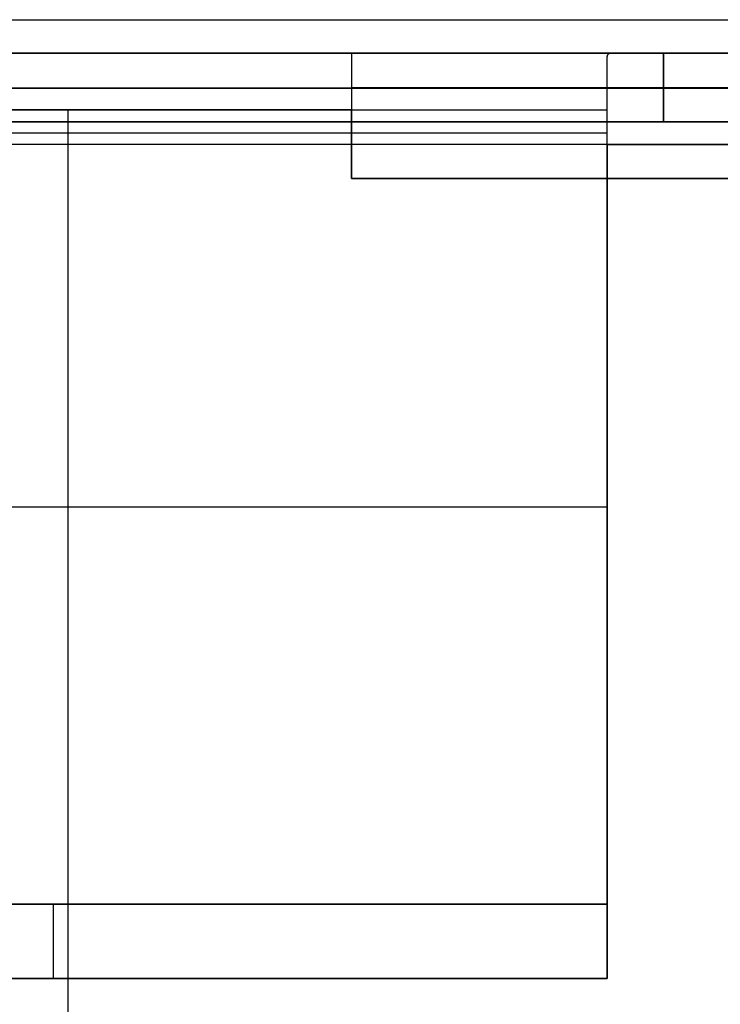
# Model space of a CAD drawing. Header units: millimetres. Extents: x -88 to 88, y -12 to 103.
# Tile 73 of 256: x -60.96 to -57.83, y 12.53 to 16.94. Entities that reach past the tile are written whole.
import ezdxf

# ---------------------------------------------------------------- set-up
doc = ezdxf.new("R2010")
doc.units = ezdxf.units.MM
doc.layers.add('Default', color=7, linetype='Continuous', true_color=0x000000)

msp = doc.modelspace()

# ---------------------------------------------------------------- linework, layer by layer
at = {"layer": 'Default', "color": 254, "true_color": 0xcad1ee}
for points in [[(-66.58817731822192, 16.93558742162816), (-54.90417731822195, 16.93558742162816)], [(-66.58817731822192, 16.93558742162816), (-54.90417731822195, 16.93558742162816)], [(-66.58817725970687, 16.93558742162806), (-54.90417725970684, 16.93558742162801)], [(-66.58817725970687, 16.93558742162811), (-54.9041772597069, 16.93558742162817)], [(-52.74517731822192, 16.78538742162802), (-68.74717731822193, 16.78538742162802)], [(-54.9041773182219, 16.78538741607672), (-66.58817731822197, 16.78538741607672)], [(-54.90417731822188, 16.78538741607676), (-66.58817731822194, 16.78538741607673)], [(-66.58817726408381, 16.78538743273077), (-54.90417726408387, 16.7853874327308)], [(-66.58817726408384, 16.78538743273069), (-54.9041772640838, 16.78538743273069)], [(-58.31197216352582, 16.78538742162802), (-63.18038247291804, 16.78538742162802)], [(-58.31197216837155, 16.78538742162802), (-63.18038246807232, 16.78538742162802)], [(-62.01617731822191, 16.78538742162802), (-59.47617731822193, 16.78538742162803)], [(-59.47617731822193, 16.78538742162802), (-54.39617731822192, 16.78538742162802)], [(-59.47617731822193, 16.78538742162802), (-59.47617731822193, 16.47838742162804)], [(-59.47617731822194, 16.78538742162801), (-59.47617731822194, 16.22438742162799)], [(-58.33317731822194, 16.76418226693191), (-58.33317731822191, 16.47838742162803)], [(-58.33317731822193, 16.75135786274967), (-58.33317731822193, 12.975387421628)], [(-58.0791773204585, 16.78538742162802), (-58.07917732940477, 16.47838742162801)], [(-58.07917731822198, 16.47838742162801), (-58.07917731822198, 16.78538742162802)], [(-66.58817731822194, 16.62858742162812), (-54.90417731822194, 16.62858742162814)], [(-66.58817731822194, 16.62858742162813), (-54.90417731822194, 16.62858742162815)], [(-54.90417725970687, 16.62858742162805), (-66.58817725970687, 16.62858742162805)], [(-54.90417725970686, 16.62858742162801), (-66.5881772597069, 16.6285874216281)], [(-59.47617731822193, 16.63188742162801), (-54.39617731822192, 16.63188742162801)], [(-63.15917731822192, 16.53138742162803), (-58.33317731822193, 16.53138742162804)], [(-62.01617731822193, 16.53138743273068), (-59.47617731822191, 16.53138743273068)], [(-59.47617731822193, 16.53138742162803), (-62.01617731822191, 16.53138742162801)], [(-60.74617731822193, 12.97538742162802), (-60.74617731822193, 16.53138742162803)], [(-60.74617731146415, 11.73075731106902), (-60.74617731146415, 16.53138742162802)], [(-59.47617731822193, 16.22438742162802), (-59.47617731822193, 16.53138742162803)], [(-58.33317731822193, 16.53138742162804), (-58.33317731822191, 12.97538742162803)], [(-52.74517731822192, 16.47838742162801), (-68.74717731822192, 16.47838742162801)], [(-54.90417731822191, 16.47838741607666), (-66.58817731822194, 16.4783874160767)], [(-54.90417731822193, 16.47838741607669), (-66.58817731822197, 16.47838741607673)], [(-66.58817726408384, 16.47838743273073), (-54.90417726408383, 16.47838743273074)], [(-66.58817726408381, 16.47838743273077), (-54.90417726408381, 16.47838743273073)], [(-58.33317731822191, 16.47838742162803), (-63.15917731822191, 16.478387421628)], [(-62.01617731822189, 16.47838742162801), (-59.47617731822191, 16.47838742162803)], [(-60.74617731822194, 16.37678742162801), (-60.74617731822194, 16.47838742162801)], [(-60.74617731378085, 1.035187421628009), (-60.74617731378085, 16.47838742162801)], [(-59.47617731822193, 16.47838742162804), (-54.39617731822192, 16.47838742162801)], [(-59.47617731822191, 16.47838742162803), (-59.4761773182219, 16.22438742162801)], [(-58.33317731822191, 16.47838742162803), (-58.33317731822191, 16.37678742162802)], [(-58.33317731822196, 16.42758742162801), (-63.15917731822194, 16.42758742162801)], [(-52.87217731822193, 16.37678742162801), (-68.62017731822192, 16.37678742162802)], [(-52.87217731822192, 16.37678742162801), (-68.62017731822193, 16.37678742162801)], [(-58.33317731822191, 16.37678742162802), (-63.15917731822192, 16.37678742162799)], [(-60.74617731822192, 9.772787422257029), (-60.74617731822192, 16.37678742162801)], [(-58.33117731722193, 12.64381930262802), (-58.33117731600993, 16.37678742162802)], [(-58.33117731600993, 16.37678742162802), (-52.87217731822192, 16.37678742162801)], [(-58.33117731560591, 16.37678742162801), (-58.33117731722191, 12.64381930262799)], [(-58.33117731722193, 16.37678742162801), (-58.33117731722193, 12.643819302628)], [(-54.39617731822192, 16.22438742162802), (-59.47617731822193, 16.22438742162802)], [(-59.4761773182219, 16.22438742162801), (-54.39617731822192, 16.22438742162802)], [(-54.39617731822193, 16.22438742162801), (-59.47617731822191, 16.22438742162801)], [(-58.33317731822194, 14.75338742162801), (-63.15917731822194, 14.75338742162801)], [(-58.33317731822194, 14.510303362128), (-58.33117731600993, 14.510303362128)], [(-63.15917731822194, 12.97538742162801), (-58.33317731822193, 12.97538742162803)], [(-58.33317731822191, 12.97538742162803), (-63.15917731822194, 12.975387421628)], [(-58.33317731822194, 12.975387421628), (-63.15917731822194, 12.975387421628)], [(-60.81173904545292, 12.64381930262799), (-60.81173904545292, 12.97538742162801)], [(-63.29230077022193, 12.643819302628), (-58.33117731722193, 12.64381930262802)], [(-58.33117731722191, 12.64381930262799), (-63.2923007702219, 12.643819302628)], [(-63.29230077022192, 12.643819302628), (-58.33117731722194, 12.643819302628)], [(-60.74617731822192, 6.82603808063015), (-60.74617731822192, 12.64381930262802)]]:
    msp.add_lwpolyline(points, dxfattribs=at)
at = {"layer": 'Default', "color": 254, "true_color": 0xcad1ee, "extrusion": (1, 0, 0)}
for points in [[(16.78538742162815, 2.719999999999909), (16.80912233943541, 2.780650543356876), (16.83087783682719, 2.842038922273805), (16.85063102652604, 2.904100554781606), (16.86836112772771, 2.966770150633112), (16.88404948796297, 3.029981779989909), (16.89767960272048, 3.093668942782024), (16.90923713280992, 3.157764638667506), (16.91870991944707, 3.222201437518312), (16.92608799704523, 3.286911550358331), (16.93136360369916, 3.351826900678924), (16.93453118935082, 3.416879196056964), (16.93558742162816, 3.48200000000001)], [(16.78538742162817, -1.852000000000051), (16.80912233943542, -1.791349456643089), (16.8308778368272, -1.729961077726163), (16.85063102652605, -1.667899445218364), (16.86836112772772, -1.605229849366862), (16.88404948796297, -1.542018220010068), (16.89767960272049, -1.478331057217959), (16.90923713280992, -1.414235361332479), (16.91870991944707, -1.349798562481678), (16.92608799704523, -1.285088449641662), (16.93136360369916, -1.220173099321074), (16.93453118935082, -1.155120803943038), (16.93558742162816, -1.089999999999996)], [(16.93558742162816, -1.089999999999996), (16.93453118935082, -1.024879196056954), (16.93136360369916, -0.9598269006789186), (16.92608799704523, -0.89491155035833), (16.91870991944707, -0.8302014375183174), (16.90923713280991, -0.765764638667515), (16.89767960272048, -0.7016689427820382), (16.88404948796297, -0.6379817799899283), (16.86836112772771, -0.574770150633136), (16.85063102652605, -0.5121005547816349), (16.8308778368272, -0.4500389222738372), (16.80912233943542, -0.388650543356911), (16.78538742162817, -0.3279999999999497)], [(16.93558742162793, 3.48200000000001), (16.93453118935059, 3.547120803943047), (16.93136360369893, 3.612173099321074), (16.926087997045, 3.677088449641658), (16.91870991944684, 3.741798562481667), (16.90923713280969, 3.806235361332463), (16.89767960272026, 3.870331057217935), (16.88404948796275, 3.934018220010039), (16.8683611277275, 3.997229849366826), (16.85063102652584, 4.059899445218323), (16.83087783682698, 4.121961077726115), (16.80912233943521, 4.183349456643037), (16.78538742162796, 4.243999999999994)], [(16.78538742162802, 8.053999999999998), (16.78538742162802, 4.243999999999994)], [(16.78538742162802, 2.719999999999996), (16.78538742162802, -0.3280000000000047)], [(16.78538742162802, -1.852000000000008), (16.78538742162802, -2.995000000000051)], [(16.78538742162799, 8.053999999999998), (16.785239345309, 8.062671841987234), (16.78479528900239, 8.071333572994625), (16.78405577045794, 8.079975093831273), (16.78302165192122, 8.088586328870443), (16.78169413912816, 8.097157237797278), (16.7800747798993, 8.105677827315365), (16.77816546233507, 8.114138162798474), (16.77596841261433, 8.12252837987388), (16.77348619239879, 8.130838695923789), (16.77072169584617, 8.139059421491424), (16.7676781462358, 8.14718097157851), (16.76435909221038, 8.15519387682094), (16.76076840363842, 8.163088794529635), (16.7569102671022, 8.170856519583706), (16.75278918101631, 8.178487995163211), (16.7484099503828, 8.185974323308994), (16.74377768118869, 8.193306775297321), (16.73889777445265, 8.20047680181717), (16.73377591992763, 8.207476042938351), (16.72841808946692, 8.21429633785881), (16.72283053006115, 8.220929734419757), (16.71701975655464, 8.227368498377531), (16.71099254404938, 8.233605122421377), (16.70475592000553, 8.239632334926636), (16.69831715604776, 8.245443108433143), (16.69168375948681, 8.251030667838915), (16.68486346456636, 8.256388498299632), (16.67786422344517, 8.261510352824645), (16.67069419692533, 8.26639025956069), (16.663361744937, 8.271022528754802), (16.65587541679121, 8.275401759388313), (16.64824394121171, 8.279522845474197), (16.64047621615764, 8.283380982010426), (16.63258129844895, 8.28697167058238), (16.62456839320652, 8.290290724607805), (16.61644684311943, 8.293334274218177), (16.60822611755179, 8.296098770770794), (16.59991580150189, 8.29858099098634), (16.59152558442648, 8.300778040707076), (16.58306524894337, 8.30268735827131), (16.57454465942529, 8.304306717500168), (16.56597375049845, 8.30563423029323), (16.55736251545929, 8.306668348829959), (16.54872099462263, 8.307407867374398), (16.54005926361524, 8.30785192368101), (16.53138742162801, 8.308000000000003)], [(16.78538742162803, 8.054000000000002), (16.78538742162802, 7.799999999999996)], [(16.62858742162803, 3.48200000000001), (16.62753118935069, 3.547120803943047), (16.62436360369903, 3.612173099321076), (16.6190879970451, 3.67708844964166), (16.61170991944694, 3.741798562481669), (16.60223713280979, 3.806235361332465), (16.59067960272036, 3.870331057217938), (16.57704948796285, 3.934018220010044), (16.56136112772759, 3.997229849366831), (16.54363102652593, 4.059899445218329), (16.52387783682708, 4.121961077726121), (16.50212233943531, 4.183349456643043), (16.47838742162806, 4.244000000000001)], [(16.62858742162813, -1.089999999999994), (16.62753118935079, -1.024879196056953), (16.62436360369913, -0.9598269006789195), (16.6190879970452, -0.8949115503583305), (16.61170991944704, -0.8302014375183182), (16.60223713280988, -0.7657646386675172), (16.59067960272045, -0.7016689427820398), (16.57704948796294, -0.6379817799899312), (16.56136112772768, -0.5747701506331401), (16.54363102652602, -0.5121005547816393), (16.52387783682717, -0.4500389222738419), (16.50212233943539, -0.388650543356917), (16.47838742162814, -0.3279999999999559)], [(16.47838742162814, -1.852000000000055), (16.50212233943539, -1.791349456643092), (16.52387783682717, -1.729961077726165), (16.54363102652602, -1.667899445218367), (16.56136112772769, -1.605229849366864), (16.57704948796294, -1.542018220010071), (16.59067960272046, -1.47833105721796), (16.60223713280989, -1.414235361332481), (16.61170991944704, -1.349798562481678), (16.6190879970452, -1.285088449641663), (16.62436360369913, -1.220173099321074), (16.62753118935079, -1.155120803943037), (16.62858742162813, -1.089999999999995)], [(16.47838742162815, 2.719999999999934), (16.5021223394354, 2.780650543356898), (16.52387783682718, 2.842038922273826), (16.54363102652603, 2.904100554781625), (16.5613611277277, 2.966770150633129), (16.57704948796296, 3.029981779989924), (16.59067960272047, 3.093668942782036), (16.6022371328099, 3.157764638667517), (16.61170991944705, 3.222201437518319), (16.61908799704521, 3.286911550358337), (16.62436360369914, 3.351826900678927), (16.6275311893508, 3.416879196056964), (16.62858742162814, 3.482000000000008)], [(16.504887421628, 7.800000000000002), (16.504887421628, 8.308000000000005)], [(16.47838742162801, 8.053999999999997), (16.47838742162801, 4.24399999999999)], [(16.47838742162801, 2.719999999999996), (16.47838742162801, -0.3280000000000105)], [(16.47838742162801, -1.852000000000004), (16.47838742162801, -2.995000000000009)], [(16.47838742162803, 8.054000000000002), (16.47838742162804, 7.799999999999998)], [(16.47838742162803, -3.096600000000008), (16.47838742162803, -2.995000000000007)], [(16.37678742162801, 7.926999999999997), (16.37678742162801, -2.995000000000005)], [(16.37678742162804, -3.050000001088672), (16.37678742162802, -2.995000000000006)], [(12.97538742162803, -3.050000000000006), (16.37678742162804, -3.050000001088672)], [(16.22438742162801, 8.054000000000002), (16.22438742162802, 8.307999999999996)], [(14.86978484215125, -3.0500000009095), (14.86978484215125, -3.249000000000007)], [(14.510303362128, -4.900000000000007), (14.510303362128, -3.050000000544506)], [(12.975387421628, -3.050000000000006), (12.975387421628, -3.249000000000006)], [(12.97538742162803, -3.050000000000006), (12.97538742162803, -3.249000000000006)], [(12.643819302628, -4.900000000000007), (12.643819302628, -3.050000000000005)], [(12.64381930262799, -3.050000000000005), (12.64381930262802, -4.900000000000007)]]:
    msp.add_lwpolyline(points, dxfattribs=at)
at = {"layer": 'Default', "color": 254, "true_color": 0xcad1ee, "extrusion": (1, 4.775481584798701e-14, -1.978069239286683e-14)}
msp.add_lwpolyline([(16.78538742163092, -2.995000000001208), (16.78523934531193, -3.003671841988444), (16.78479528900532, -3.012333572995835), (16.78405577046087, -3.020975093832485), (16.78302165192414, -3.029586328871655), (16.78169413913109, -3.03815723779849), (16.78007477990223, -3.046677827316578), (16.77816546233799, -3.055138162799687), (16.77596841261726, -3.063528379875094), (16.77348619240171, -3.071838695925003), (16.7707216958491, -3.080059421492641), (16.76767814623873, -3.088180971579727), (16.7643590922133, -3.096193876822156), (16.76076840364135, -3.104088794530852), (16.75691026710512, -3.111856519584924), (16.75278918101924, -3.119487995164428), (16.74840995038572, -3.126974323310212), (16.74377768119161, -3.134306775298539), (16.73889777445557, -3.141476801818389), (16.73377591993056, -3.148476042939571), (16.72841808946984, -3.15529633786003), (16.72283053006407, -3.161929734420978), (16.71701975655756, -3.168368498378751), (16.7109925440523, -3.174605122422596), (16.70475592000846, -3.180632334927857), (16.69831715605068, -3.186443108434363), (16.69168375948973, -3.192030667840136), (16.68486346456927, -3.197388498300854), (16.67786422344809, -3.202510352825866), (16.67069419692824, -3.20739025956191), (16.66336174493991, -3.212022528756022), (16.65587541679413, -3.216401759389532), (16.64824394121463, -3.220522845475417), (16.64047621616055, -3.224380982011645), (16.63258129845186, -3.227971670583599), (16.62456839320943, -3.231290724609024), (16.61644684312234, -3.234334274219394), (16.6082261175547, -3.237098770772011), (16.5999158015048, -3.239580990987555), (16.59152558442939, -3.241778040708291), (16.58306524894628, -3.243687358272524), (16.57454465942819, -3.245306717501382), (16.56597375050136, -3.246634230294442), (16.55736251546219, -3.247668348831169), (16.54872099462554, -3.24840786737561), (16.54005926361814, -3.248851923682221), (16.53138742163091, -3.249000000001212)], dxfattribs=at)
at = {"layer": 'Default', "color": 254, "true_color": 0xcad1ee, "extrusion": (1, 3.956138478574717e-14, 9.550963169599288e-14)}
msp.add_lwpolyline([(16.53138742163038, 8.308000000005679), (16.54005926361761, 8.307851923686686), (16.548720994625, 8.307407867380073), (16.55736251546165, 8.306668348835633), (16.56597375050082, 8.305634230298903), (16.57454465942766, 8.304306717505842), (16.58306524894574, 8.302687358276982), (16.59152558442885, 8.300778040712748), (16.59991580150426, 8.298580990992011), (16.60822611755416, 8.296098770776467), (16.6164468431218, 8.293334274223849), (16.62456839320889, 8.290290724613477), (16.63258129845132, 8.286971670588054), (16.64047621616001, 8.2833809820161), (16.64824394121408, 8.27952284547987), (16.65587541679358, 8.275401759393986), (16.66336174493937, 8.271022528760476), (16.67069419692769, 8.266390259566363), (16.67786422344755, 8.261510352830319), (16.68486346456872, 8.256388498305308), (16.69168375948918, 8.251030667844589), (16.69831715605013, 8.245443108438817), (16.7047559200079, 8.239632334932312), (16.71099254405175, 8.233605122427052), (16.71701975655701, 8.227368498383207), (16.72283053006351, 8.220929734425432), (16.72841808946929, 8.214296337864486), (16.73377591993, 8.207476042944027), (16.73889777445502, 8.200476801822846), (16.74377768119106, 8.193306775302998), (16.74840995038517, 8.185974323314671), (16.75278918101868, 8.178487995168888), (16.75691026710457, 8.170856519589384), (16.7607684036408, 8.163088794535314), (16.76435909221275, 8.155193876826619), (16.76767814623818, 8.14718097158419), (16.77072169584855, 8.139059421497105), (16.77348619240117, 8.13083869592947), (16.77596841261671, 8.122528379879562), (16.77816546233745, 8.114138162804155), (16.78007477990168, 8.105677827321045), (16.78169413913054, 8.097157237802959), (16.7830216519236, 8.088586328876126), (16.78405577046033, 8.079975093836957), (16.78479528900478, 8.071333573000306), (16.78523934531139, 8.062671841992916), (16.78538742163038, 8.054000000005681)], dxfattribs=at)
at = {"layer": 'Default', "color": 254, "true_color": 0xcad1ee, "extrusion": (1, 1.620726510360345e-13, -2.009465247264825e-13)}
msp.add_lwpolyline([(16.53138742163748, -3.249000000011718), (16.54004624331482, -3.248852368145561), (16.54869499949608, -3.248409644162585), (16.55732363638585, -3.24767234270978), (16.56592212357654, -3.246641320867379), (16.57448046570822, -3.245317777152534), (16.58298871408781, -3.243703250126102), (16.59143697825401, -3.241799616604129), (16.59981543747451, -3.239609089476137), (16.60811435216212, -3.237134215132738), (16.61632407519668, -3.234377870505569), (16.62443506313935, -3.231343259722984), (16.63243788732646, -3.2280339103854), (16.6403232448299, -3.224453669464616), (16.64808196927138, -3.22060669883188), (16.65570504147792, -3.216497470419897), (16.66318359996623, -3.212130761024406), (16.67050895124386, -3.207511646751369), (16.67767257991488, -3.202645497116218), (16.68466615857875, -3.197537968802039), (16.69148155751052, -3.19219499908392), (16.69811085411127, -3.186622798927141), (16.70454634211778, -3.180827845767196), (16.71078054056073, -3.174816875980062), (16.71680620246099, -3.168596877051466), (16.72261632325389, -3.162175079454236), (16.72820414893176, -3.155558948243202), (16.73356318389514, -3.148756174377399), (16.7386871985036, -3.141774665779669), (16.74357023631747, -3.13462253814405), (16.74820662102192, -3.127308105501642), (16.75259096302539, -3.119839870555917), (16.75671816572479, -3.112226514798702), (16.76058343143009, -3.104476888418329), (16.76418226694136, -3.096600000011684)], dxfattribs=at)
at = {"layer": 'Default', "color": 254, "true_color": 0xcad1ee, "extrusion": (-5.107353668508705e-14, 1, 1.71263193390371e-13)}
msp.add_lwpolyline([(58.07917732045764, -2.842600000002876), (58.08791443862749, -2.842750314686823), (58.09672587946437, -2.843206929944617), (58.10115474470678, -2.843552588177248), (58.10559641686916, -2.843977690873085), (58.11004886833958, -2.844483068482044), (58.11451002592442, -2.84506948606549), (58.11897777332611, -2.845737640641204), (58.1234499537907, -2.846488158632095), (58.1279243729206, -2.847321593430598), (58.13239880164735, -2.848238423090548), (58.13687097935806, -2.849239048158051), (58.14133861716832, -2.850323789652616), (58.14579940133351, -2.851492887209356), (58.15025099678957, -2.852746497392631), (58.15469105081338, -2.854084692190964), (58.15911719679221, -2.855507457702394), (58.16352705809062, -2.857014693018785), (58.16791825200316, -2.858606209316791), (58.17228839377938, -2.860281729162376), (58.17663510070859, -2.862040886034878), (58.18095599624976, -2.863883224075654), (58.18524871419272, -2.86580819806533), (58.18951090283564, -2.867815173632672), (58.19374022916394, -2.869903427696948), (58.19793438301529, -2.872072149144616), (58.20209108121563, -2.874320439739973), (58.20620807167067, -2.876647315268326), (58.21028313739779, -2.879051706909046), (58.21431410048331, -2.881532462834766), (58.21829882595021, -2.88408835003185), (58.22223522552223, -2.886718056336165), (58.22612126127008, -2.889420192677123), (58.22995494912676, -2.892193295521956), (58.23373436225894, -2.89503582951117), (58.2374576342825, -2.897946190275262), (58.24112296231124, -2.9009227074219), (58.24472860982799, -2.903963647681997), (58.24827290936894, -2.907067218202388), (58.25175426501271, -2.91023156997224), (58.25517115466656, -2.913454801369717), (58.25852213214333, -2.916734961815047), (58.26180582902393, -2.920070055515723), (58.26502095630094, -2.923458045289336), (58.26816630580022, -2.926896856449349), (58.27124075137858, -2.930384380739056), (58.27424324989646, -2.933918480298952), (58.27717284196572, -2.937496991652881), (58.28002865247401, -2.941117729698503), (58.28280989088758, -2.944778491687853), (58.28551585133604, -2.948477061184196), (58.288145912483, -2.952211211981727), (58.29069953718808, -2.955978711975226), (58.29317627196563, -2.959777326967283), (58.29557574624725, -2.96360482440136), (58.29789767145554, -2.967458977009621), (58.30014183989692, -2.971337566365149), (58.30230812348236, -2.975238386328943), (58.30439647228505, -2.979159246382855), (58.30833954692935, -2.987052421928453), (58.31197216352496, -2.99500000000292)], dxfattribs=at)
at = {"layer": 'Default', "color": 254, "true_color": 0xcad1ee, "extrusion": (3.376775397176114e-14, 1, 3.376775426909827e-14)}
msp.add_lwpolyline([(57.8251773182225, -3.096600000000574), (57.82523989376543, -3.090962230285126), (57.82542984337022, -3.085276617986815), (57.8257504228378, -3.079546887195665), (57.82620477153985, -3.073776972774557), (57.82679589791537, -3.067971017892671), (57.82752666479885, -3.062133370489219), (57.82839977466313, -3.056268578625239), (57.82941775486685, -3.050381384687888), (57.83058294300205, -3.044476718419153), (57.83189747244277, -3.038559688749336), (57.83336325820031, -3.032635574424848), (57.83498198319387, -3.026709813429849), (57.8367550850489, -3.020787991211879), (57.838683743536, -3.014875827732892), (57.84076886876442, -3.008979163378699), (57.8430110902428, -3.003103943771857), (57.84541074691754, -2.997256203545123), (57.84796787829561, -2.991442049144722), (57.85068221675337, -2.985667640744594), (57.8535531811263, -2.979939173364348), (57.85657987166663, -2.97426285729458), (57.85976106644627, -2.968644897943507), (57.86309521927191, -2.963091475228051), (57.86658045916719, -2.957608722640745), (57.87021459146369, -2.952202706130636), (57.87399510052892, -2.94687940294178), (57.87791915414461, -2.941644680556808), (57.88198360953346, -2.936504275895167), (57.8861850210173, -2.931463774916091), (57.89051964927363, -2.926528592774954), (57.89498347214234, -2.921703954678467), (57.89957219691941, -2.916994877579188), (57.90428127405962, -2.912406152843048), (57.90910591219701, -2.907942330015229), (57.91404109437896, -2.903607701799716), (57.91908159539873, -2.899406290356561), (57.92422200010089, -2.895341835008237), (57.92945672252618, -2.891417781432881), (57.93478002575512, -2.88763727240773), (57.94018604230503, -2.884003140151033), (57.94566879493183, -2.880517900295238), (57.9512222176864, -2.877183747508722), (57.95684017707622, -2.874002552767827), (57.9625164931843, -2.870975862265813), (57.96824496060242, -2.868104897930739), (57.97401936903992, -2.865390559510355), (57.97983352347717, -2.862833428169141), (57.98568126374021, -2.860433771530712), (57.99155648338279, -2.858191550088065), (57.99745314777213, -2.856106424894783), (58.00336531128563, -2.854177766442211), (58.00928713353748, -2.852404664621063), (58.01521289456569, -2.85078593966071), (58.02113700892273, -2.849320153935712), (58.02705403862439, -2.848005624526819), (58.03295870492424, -2.84684043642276), (58.03884589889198, -2.845822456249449), (58.04471069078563, -2.844949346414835), (58.05054833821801, -2.844218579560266), (58.05635429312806, -2.843627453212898), (58.06212420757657, -2.843173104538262), (58.06785393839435, -2.842852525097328), (58.07353955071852, -2.842662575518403), (58.07917732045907, -2.842600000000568)], dxfattribs=at)
at = {"layer": 'Default', "color": 254, "true_color": 0xcad1ee, "extrusion": (0, 1, 0)}
for points in [[(58.33317731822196, -3.096600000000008), (58.33302258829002, -3.087735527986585), (58.33255858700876, -3.078881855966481), (58.33178587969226, -3.070049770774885), (58.33070540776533, -3.061250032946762), (58.32931848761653, -3.052493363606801), (58.32762680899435, -3.043790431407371), (58.32563243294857, -3.035151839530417), (58.32333778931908, -3.026588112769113), (58.32074567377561, -3.018109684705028), (58.31785924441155, -3.009726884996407), (58.31468201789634, -3.001449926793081), (58.31121786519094, -2.993288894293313), (58.30747100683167, -2.985253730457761), (58.30344600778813, -2.977354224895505), (58.2991477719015, -2.969600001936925), (58.29458153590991, -2.962000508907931), (58.28975286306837, -2.954565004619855), (58.28466763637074, -2.947302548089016), (58.27933205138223, -2.940221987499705), (58.27375260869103, -2.933331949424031), (58.2679361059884, -2.926640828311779), (58.26188962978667, -2.920156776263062), (58.25562054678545, -2.913887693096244), (58.24913649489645, -2.907841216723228), (58.24244537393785, -2.90202471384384), (58.23555533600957, -2.896445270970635), (58.2284747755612, -2.891109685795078), (58.2212123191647, -2.886024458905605), (58.21377681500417, -2.881195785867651), (58.2061773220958, -2.876629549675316), (58.19842309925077, -2.872331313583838), (58.19052359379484, -2.868306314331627), (58.18248843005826, -2.864559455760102), (58.17432739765, -2.861095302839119), (58.16605043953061, -2.85791807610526), (58.15766763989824, -2.855031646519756), (58.14918921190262, -2.852439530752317), (58.14062548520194, -2.850144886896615), (58.13198689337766, -2.848150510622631), (58.12328396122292, -2.846458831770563), (58.11452729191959, -2.845071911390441), (58.10572755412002, -2.843991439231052), (58.09689546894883, -2.843218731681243), (58.08804179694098, -2.842754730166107), (58.07917732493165, -2.842599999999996)], [(58.07917732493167, -2.842600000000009), (58.07050548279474, -2.842748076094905), (58.06184375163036, -2.843192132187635), (58.05320223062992, -2.843931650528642), (58.04459099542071, -2.844965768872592), (58.03602008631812, -2.846293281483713), (58.02749949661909, -2.847912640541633), (58.01903916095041, -2.849821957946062), (58.01064894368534, -2.852019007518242), (58.00233862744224, -2.854501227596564), (57.99411790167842, -2.857265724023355), (57.98599635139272, -2.860309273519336), (57.9779834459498, -2.863628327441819), (57.97008852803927, -2.867219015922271), (57.96232080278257, -2.871077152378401), (57.9546893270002, -2.875198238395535), (57.94720299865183, -2.879577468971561), (57.93987054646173, -2.884209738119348), (57.93270051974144, -2.889089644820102), (57.92570127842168, -2.894211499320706), (57.91888098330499, -2.899569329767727), (57.91224758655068, -2.905156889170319), (57.90580882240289, -2.910967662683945), (57.89957219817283, -2.916994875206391), (57.89354498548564, -2.92323149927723), (57.88773421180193, -2.92967026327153), (57.88214665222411, -2.936303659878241), (57.87678882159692, -2.943123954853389), (57.87166696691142, -2.950123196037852), (57.86678706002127, -2.957293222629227), (57.86215479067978, -2.964625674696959), (57.857775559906, -2.972112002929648), (57.85365447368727, -2.979743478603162), (57.84979633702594, -2.987511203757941), (57.84620564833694, -2.995406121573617), (57.84288659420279, -3.003419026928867), (57.83984304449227, -3.011540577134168), (57.83707854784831, -3.019761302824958), (57.83459632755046, -3.028071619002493), (57.83239927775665, -3.036461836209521), (57.83048996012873, -3.044922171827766), (57.82887060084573, -3.053442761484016), (57.8275430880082, -3.062013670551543), (57.82650896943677, -3.070624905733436), (57.82576945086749, -3.079266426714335), (57.82532539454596, -3.087928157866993), (57.82517731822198, -3.096600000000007)], [(58.33117731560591, -3.050000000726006), (58.33317731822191, -3.050000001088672)], [(58.33117731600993, -4.900000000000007), (58.33117731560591, -3.050000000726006)]]:
    msp.add_lwpolyline(points, dxfattribs=at)
at = {"layer": 'Default', "color": 254, "true_color": 0xcad1ee, "extrusion": (6.174188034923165e-14, 1, -5.793630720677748e-15)}
msp.add_lwpolyline([(58.33317731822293, -3.096599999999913), (58.33311474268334, -3.090962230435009), (58.33292479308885, -3.085276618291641), (58.3326042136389, -3.07954688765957), (58.33214986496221, -3.073776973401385), (58.33155873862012, -3.067971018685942), (58.33082797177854, -3.062133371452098), (58.32995486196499, -3.056268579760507), (58.32893688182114, -3.050381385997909), (58.32777169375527, -3.044476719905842), (58.32645716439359, -3.038559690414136), (58.32499137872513, -3.032635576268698), (58.32337265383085, -3.026709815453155), (58.32159955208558, -3.020787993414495), (58.31967089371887, -3.014875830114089), (58.31758576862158, -3.00897916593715), (58.3153435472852, -3.003103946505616), (58.31294389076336, -2.997256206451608), (58.31038675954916, -2.9914420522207), (58.30767242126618, -2.985667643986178), (58.30480145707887, -2.979939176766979), (58.30177476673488, -2.974262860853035), (58.29859357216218, -2.96864490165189), (58.29525941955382, -2.9630914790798), (58.29177417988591, -2.957608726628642), (58.28814004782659, -2.952202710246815), (58.28435953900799, -2.946879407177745), (58.280435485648, -2.941644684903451), (58.27637103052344, -2.936504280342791), (58.27216961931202, -2.931463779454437), (58.26783499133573, -2.926528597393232), (58.2633711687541, -2.921703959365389), (58.25878244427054, -2.916994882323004), (58.25407336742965, -2.912406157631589), (58.24924872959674, -2.907942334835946), (58.24431354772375, -2.903607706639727), (58.23927304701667, -2.899406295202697), (58.23413264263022, -2.895341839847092), (58.22889792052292, -2.891417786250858), (58.2235746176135, -2.887637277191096), (58.21816860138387, -2.884003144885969), (58.21268584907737, -2.880517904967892), (58.2071324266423, -2.877183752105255), (58.20151446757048, -2.874002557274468), (58.19583815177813, -2.870975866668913), (58.19010968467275, -2.86810490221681), (58.18433527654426, -2.865390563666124), (58.1785211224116, -2.862833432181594), (58.17267338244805, -2.860433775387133), (58.16679816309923, -2.858191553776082), (58.16090149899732, -2.856106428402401), (58.15498933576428, -2.854177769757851), (58.14906751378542, -2.852404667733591), (58.14314175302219, -2.850785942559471), (58.13721763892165, -2.849320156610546), (58.13130060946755, -2.848005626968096), (58.12539594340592, -2.846840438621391), (58.11950874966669, -2.845822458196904), (58.11364395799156, -2.844949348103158), (58.10780631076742, -2.844218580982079), (58.10200035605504, -2.843627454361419), (58.09623044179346, -2.843173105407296), (58.0905007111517, -2.842852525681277), (58.08481509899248, -2.842662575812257), (58.07917732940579, -2.842599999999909)], dxfattribs=at)
at = {"layer": 'Default', "color": 254, "true_color": 0xcad1ee, "extrusion": (1.746323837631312e-13, 1, 2.305806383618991e-13)}
msp.add_lwpolyline([(58.07917732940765, -2.842600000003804), (58.07308861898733, -2.842672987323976), (58.06697609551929, -2.842893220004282), (58.06084497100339, -2.843262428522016), (58.05470057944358, -2.843782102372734), (58.04854836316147, -2.844453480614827), (58.04239385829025, -2.845277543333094), (58.03624267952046, -2.846255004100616), (58.03010050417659, -2.847386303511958), (58.02397305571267, -2.848671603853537), (58.01786608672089, -2.850110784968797), (58.01178536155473, -2.851703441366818), (58.00573663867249, -2.853448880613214), (57.99972565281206, -2.855346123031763), (57.9937580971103, -2.857393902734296), (57.98783960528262, -2.859590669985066), (57.98197573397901, -2.861934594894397), (57.97617194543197, -2.864423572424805), (57.97043359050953, -2.867055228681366), (57.96476589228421, -2.869826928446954), (57.95917393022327, -2.872735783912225), (57.9536626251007, -2.875778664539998), (57.9482367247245, -2.878952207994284), (57.94290079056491, -2.882252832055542), (57.93765918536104, -2.88567674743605), (57.93251606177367, -2.889219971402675), (57.92747535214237, -2.892878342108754), (57.92254075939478, -2.896647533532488), (57.91771574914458, -2.900523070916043), (57.91300354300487, -2.904500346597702), (57.90840711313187, -2.90857463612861), (57.9039291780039, -2.912741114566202), (57.89957219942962, -2.916994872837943), (57.89531844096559, -2.921351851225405), (57.89115196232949, -2.925829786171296), (57.88707767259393, -2.930426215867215), (57.88310039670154, -2.935138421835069), (57.87922485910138, -2.939963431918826), (57.87545566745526, -2.944898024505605), (57.87179729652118, -2.949938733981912), (57.86825407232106, -2.955081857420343), (57.86483015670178, -2.960323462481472), (57.86152953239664, -2.965659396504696), (57.85835598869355, -2.971085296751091), (57.85531310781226, -2.976596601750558), (57.85240425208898, -2.982188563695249), (57.84963255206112, -2.987856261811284), (57.84700089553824, -2.993594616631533), (57.84451191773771, -2.999398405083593), (57.84216799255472, -3.005262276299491), (57.83997122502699, -3.011180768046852), (57.83792344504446, -3.01714832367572), (57.83602620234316, -3.02315930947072), (57.8342807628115, -3.029208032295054), (57.83268810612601, -3.035288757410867), (57.83124892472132, -3.041395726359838), (57.82996362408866, -3.047523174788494), (57.82883232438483, -3.053665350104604), (57.82785486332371, -3.059816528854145), (57.82703080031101, -3.065971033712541), (57.82635942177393, -3.072123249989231), (57.82583974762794, -3.078267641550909), (57.8254705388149, -3.084398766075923), (57.82525030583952, -3.090511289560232), (57.82517731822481, -3.096600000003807)], dxfattribs=at)
at = {"layer": 'Default', "color": 254, "true_color": 0xcad1ee}
msp.add_polyline3d([(-58.31197216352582, 16.78538742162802, -2.995000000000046), (-58.31336910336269, 16.78536630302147, -2.998261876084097), (-58.31471290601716, 16.78530300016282, -3.001522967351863), (-58.31600414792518, 16.78519759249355, -3.004782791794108), (-58.31724340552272, 16.78505015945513, -3.008040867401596), (-58.31843125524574, 16.78486078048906, -3.01129671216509), (-58.31956827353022, 16.78462953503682, -3.014549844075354), (-58.32065503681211, 16.78435650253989, -3.017799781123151), (-58.3216921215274, 16.78404176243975, -3.021046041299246), (-58.32268010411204, 16.78368539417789, -3.024288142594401), (-58.32361956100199, 16.7832874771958, -3.02752560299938), (-58.32451106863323, 16.78284809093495, -3.030757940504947), (-58.32535520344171, 16.78236731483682, -3.033984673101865), (-58.32615254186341, 16.78184522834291, -3.037205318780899), (-58.3269036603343, 16.78128191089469, -3.04041939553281), (-58.32760913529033, 16.78067744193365, -3.043626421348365), (-58.32826954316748, 16.78003190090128, -3.046825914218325), (-58.32888546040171, 16.77934536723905, -3.050017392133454), (-58.32945746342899, 16.77861792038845, -3.053200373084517), (-58.32998612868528, 16.77784963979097, -3.056374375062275), (-58.33047203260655, 16.77704060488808, -3.059538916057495), (-58.33091575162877, 16.77619089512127, -3.062693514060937), (-58.33131786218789, 16.77530058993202, -3.065837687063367), (-58.3316789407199, 16.77436976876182, -3.068970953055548), (-58.33199956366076, 16.77339851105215, -3.072092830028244), (-58.33228030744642, 16.7723868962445, -3.075202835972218), (-58.33252174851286, 16.77133500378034, -3.078300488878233), (-58.33288902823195, 16.76911070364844, -3.084456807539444), (-58.33310601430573, 16.76672624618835, -3.090557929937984), (-58.33317731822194, 16.76418226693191, -3.096599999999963)], dxfattribs=at)

doc.saveas('drawing.dxf')
